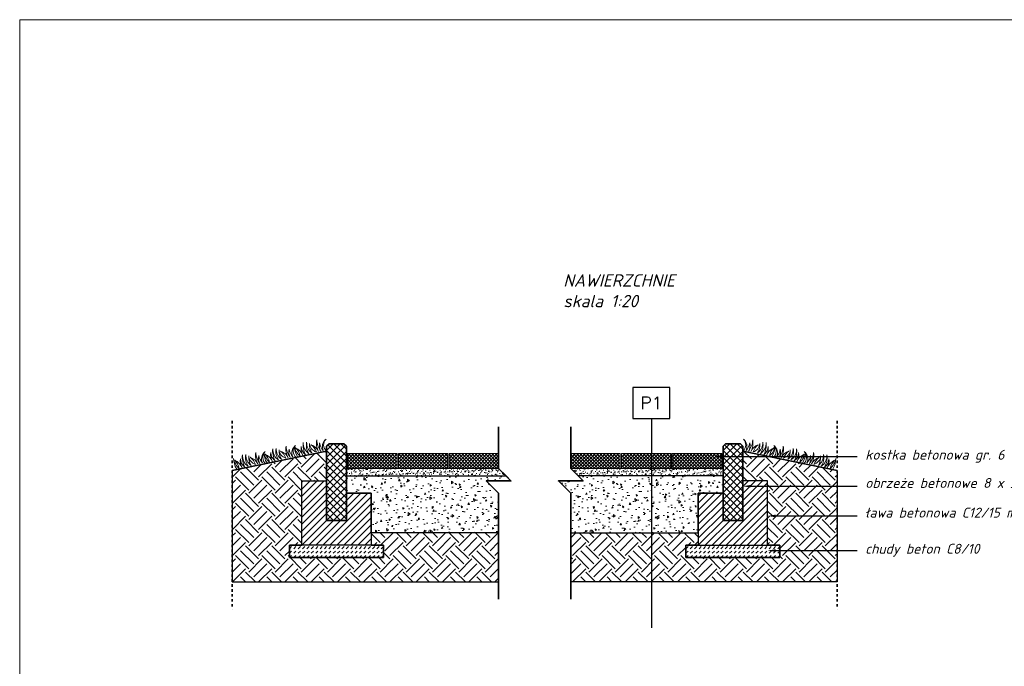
# Model space of a CAD drawing. Header units: millimetres. Extents: x 0 to 6535399, y 0 to 6021678.
# Tile 58 of 59: x 6534721 to 6535119, y 6021417 to 6021678. Entities that reach past the tile are written whole.
import ezdxf
from ezdxf import colors
from ezdxf.entities.mleader import LeaderData, LeaderLine
from ezdxf.math import Vec2, Vec3

# ---------------------------------------------------------------- set-up
doc = ezdxf.new("R2010")
doc.units = ezdxf.units.MM
doc.linetypes.add('0.5_0.5', pattern=[1, 0.5, -0.5])
for name, color, linetype, lineweight in [('Detale', 6, 'Continuous', 20), ('PZT', 7, 'Continuous', 5), ('Sciany', 7, 'Continuous', 35), ('Wypelnienia', 252, 'Continuous', 13)]:
    doc.layers.add(name, color=color, linetype=linetype, lineweight=lineweight)
doc.layers.add('opisy', color=7, linetype='Continuous')
doc.layers.add('Widokowa', color=4, linetype='Continuous')
doc.styles.add('R_G detal', font='isocpeui.ttf')
doc.styles.add('ROMANT', font='romant.shx')

# ---------------------------------------------------------------- blocks, each defined once
blk = doc.blocks.new('kostka brukowa')
at = {"lineweight": 13}
h = blk.add_hatch(dxfattribs=at)
h.set_pattern_fill('ANSI37', color=256, scale=0.2999999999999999, angle=-1.190779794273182e-11, style=0)
h.set_pattern_definition([(44.9999999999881, (1.035080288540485, 3.944234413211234e-05), (-0.6735192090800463, 0.6735192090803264), []), (134.9999999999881, (1.035080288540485, 3.944234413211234e-05), (-0.6735192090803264, -0.6735192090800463), [])])
h.paths.add_polyline_path([(-3.267814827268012e-05, 6.000037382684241), (19.99996732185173, 6.000039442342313), (19.99996732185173, 3.944234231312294e-05), (-3.267815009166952e-05, 3.738268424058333e-05)])
at = {"layer": 'Detale'}
blk.add_lwpolyline([(-3.267814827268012e-05, 6.000037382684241), (19.99996732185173, 6.000039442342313), (19.99996732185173, 3.944234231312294e-05), (-3.267815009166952e-05, 3.738268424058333e-05)], close=True, dxfattribs=at)

msp = doc.modelspace()

# ---------------------------------------------------------------- hatches: boundary and pattern name
at = {"layer": 'Wypelnienia'}
h = msp.add_hatch(dxfattribs=at)
h.set_pattern_fill('_USER', color=256, scale=2, angle=45, style=0, double=1, pattern_type=0)
h.set_pattern_definition([(45, (6534844.927945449, 6021475.632483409), (-1.414213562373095, 1.414213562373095), []), (135, (6534844.927945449, 6021475.632483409), (-1.414213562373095, -1.414213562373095), [])])
h.paths.add_polyline_path([(6534852.927945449, 6021505.632483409), (6534852.927945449, 6021475.632483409), (6534844.927945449, 6021475.632483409), (6534844.927945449, 6021505.632483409), (6534845.927945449, 6021506.632483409), (6534851.927945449, 6021506.632483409)])
h = msp.add_hatch(dxfattribs=at)
h.set_pattern_fill('_USER', color=256, scale=2, angle=45, style=0, double=1, pattern_type=0)
h.set_pattern_definition([(45, (6535005.082364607, 6021475.632483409), (-1.414213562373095, 1.414213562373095), []), (135, (6535005.082364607, 6021475.632483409), (-1.414213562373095, -1.414213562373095), [])])
h.paths.add_polyline_path([(6535005.082364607, 6021505.632483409), (6535005.082364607, 6021475.632483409), (6535013.082364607, 6021475.632483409), (6535013.082364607, 6021505.632483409), (6535012.082364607, 6021506.632483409), (6535006.082364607, 6021506.632483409)])
h = msp.add_hatch(dxfattribs=at)
h.set_pattern_fill('EARTH', color=256, scale=30, angle=45, style=0, double=1)
h.set_pattern_definition([(45, (6534806.87158867, 6021450.79363465), (8.326672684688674e-16, 10.60660171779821), [7.5, -7.5]), (45, (6534804.882850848, 6021452.782372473), (8.326672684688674e-16, 10.60660171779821), [7.5, -7.5]), (45, (6534802.894113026, 6021454.771110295), (8.326672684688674e-16, 10.60660171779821), [7.5, -7.5]), (135, (6534802.894113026, 6021456.09693551), (-10.60660171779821, 1.460637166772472e-15), [7.5, -7.5]), (135, (6534804.882850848, 6021458.085673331), (-10.60660171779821, 1.460637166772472e-15), [7.5, -7.5]), (135, (6534806.87158867, 6021460.074411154), (-10.60660171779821, 1.460637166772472e-15), [7.5, -7.5])])
h.paths.add_polyline_path([(6534914.427880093, 6021470.632483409), (6534862.927945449, 6021470.632483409), (6534862.927945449, 6021465.632483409), (6534867.927945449, 6021465.632483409), (6534867.927945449, 6021460.632483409), (6534829.927945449, 6021460.632483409), (6534829.927945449, 6021465.632483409), (6534834.927945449, 6021465.632483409), (6534834.927945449, 6021491.632483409), (6534844.927945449, 6021491.632483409), (6534844.927945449, 6021503.632483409), (6534806.87158867, 6021495.79363465), (6534806.87158867, 6021450.79363465), (6534914.427880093, 6021450.79363465)])
h = msp.add_hatch(dxfattribs=at)
h.set_pattern_fill('EARTH', color=256, scale=30, angle=45, style=0, double=1)
h.set_pattern_definition([(45, (6534923.08246264, 6021450.79363465), (8.326672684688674e-16, 10.60660171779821), [7.5, -7.5]), (45, (6534921.093724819, 6021452.782372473), (8.326672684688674e-16, 10.60660171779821), [7.5, -7.5]), (45, (6534919.104986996, 6021454.771110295), (8.326672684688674e-16, 10.60660171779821), [7.5, -7.5]), (135, (6534919.104986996, 6021456.09693551), (-10.60660171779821, 1.460637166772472e-15), [7.5, -7.5]), (135, (6534921.093724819, 6021458.085673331), (-10.60660171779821, 1.460637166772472e-15), [7.5, -7.5]), (135, (6534923.08246264, 6021460.074411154), (-10.60660171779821, 1.460637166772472e-15), [7.5, -7.5])])
h.paths.add_polyline_path([(6534943.582429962, 6021470.632566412), (6534995.082364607, 6021470.632483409), (6534995.082364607, 6021465.632483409), (6534990.082364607, 6021465.632483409), (6534990.082364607, 6021460.632483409), (6535028.082364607, 6021460.632483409), (6535028.082364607, 6021465.632483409), (6535023.082364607, 6021465.632483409), (6535023.082364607, 6021491.632483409), (6535013.082364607, 6021491.632483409), (6535013.082364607, 6021503.632483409), (6535051.138721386, 6021495.79363465), (6535051.138721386, 6021450.79363465), (6534943.582429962, 6021450.793717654)])
h = msp.add_hatch(dxfattribs=at)
h.set_pattern_fill('AR-SAND', color=256, angle=45, style=0, double=1)
h.set_pattern_definition([(82.50000000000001, (6534852.927945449, 6021491.632483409), (-1.407013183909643, 1.31792712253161), [0, -1.519999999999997, 0, -1.699999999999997, 0, -1.624999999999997]), (52.5, (6534852.927945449, 6021491.632483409), (-0.7441375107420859, 3.246979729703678), [0, -0.82, 0, -1.37, 0, -0.525]), (12.5, (6534852.058204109, 6021490.762742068), (2.198029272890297, 2.206032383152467), [0, -0.5, 0, -1.8, 0, -2.35]), (2.499999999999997, (6534852.058204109, 6021490.762742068), (1.505042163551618, 2.746262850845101), [0, -0.25, 0, -1.18, 0, -1.35])])
h.paths.add_polyline_path([(6534852.927945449, 6021493.632483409), (6534917.427880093, 6021493.632483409), (6534914.427880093, 6021496.632483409), (6534852.927945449, 6021496.632483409)])
h = msp.add_hatch(dxfattribs=at)
h.set_pattern_fill('AR-SAND', color=256, angle=45, style=0, double=1)
h.set_pattern_definition([(82.50000000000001, (6534923.08246264, 6021491.632483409), (-1.407013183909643, 1.31792712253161), [0, -1.519999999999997, 0, -1.699999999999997, 0, -1.624999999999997]), (52.5, (6534923.08246264, 6021491.632483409), (-0.7441375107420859, 3.246979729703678), [0, -0.82, 0, -1.37, 0, -0.525]), (12.5, (6534922.2127213, 6021490.762742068), (2.198029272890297, 2.206032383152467), [0, -0.5, 0, -1.8, 0, -2.35]), (2.499999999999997, (6534922.2127213, 6021490.762742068), (1.505042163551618, 2.746262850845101), [0, -0.25, 0, -1.18, 0, -1.35])])
h.paths.add_polyline_path([(6535005.082367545, 6021493.632483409), (6534946.582431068, 6021493.632565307), (6534943.582429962, 6021496.632566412), (6535005.082364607, 6021496.632483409)])
h = msp.add_hatch(dxfattribs=at)
h.set_pattern_fill('AR-CONC', color=256, angle=45, style=0, double=1)
h.set_pattern_definition([(94.99999999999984, (6534852.927945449, 6021470.632483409), (5.515519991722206, 4.628070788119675), [0.7499999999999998, -8.249999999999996]), (40.00000000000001, (6534852.927945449, 6021470.632483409), (-6.299921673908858, 4.337681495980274), [0.6, -6.6]), (145.4514, (6534853.38757207, 6021471.018155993), (-0.7843946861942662, 8.965752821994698), [0.6374019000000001, -7.01142112]), (91.18419999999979, (6534851.513731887, 6021472.046696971), (8.71693000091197, 6.37613765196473), [1.125, -12.375]), (141.6356, (6534852.240143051, 6021472.578041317), (-0.2789901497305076, 13.49711689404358), [0.95610288, -10.51713]), (36.1842, (6534851.513731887, 6021472.046696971), (-0.2790006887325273, 13.49711667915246), [0.9, -9.9]), (66, (6534852.574392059, 6021472.400250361), (7.067715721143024, 1.3738247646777), [0.7499999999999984, -8.249999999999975]), (11.00000000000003, (6534852.574392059, 6021472.400250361), (-3.40708593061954, 6.848084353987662), [0.6, -6.6]), (116.4514, (6534853.163368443, 6021472.514735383), (3.660636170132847, 8.2219061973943), [0.6374019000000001, -7.01142112]), (82.50000000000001, (6534852.927945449, 6021470.632483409), (-2.267931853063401, 2.439898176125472), [0, -6.519999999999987, 0, -6.699999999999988, 0, -6.624999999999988]), (52.5, (6534852.927945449, 6021470.632483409), (-0.9287294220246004, 4.649094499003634), [0, -3.82, 0, -6.37, 0, -2.525]), (12.5, (6534851.351097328, 6021469.055635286), (3.934181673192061, 3.615207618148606), [0, -2.5, 0, -7.8, 0, -10.35]), (2.499999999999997, (6534850.643990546, 6021468.348528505), (3.415899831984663, 4.831598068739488), [0, -3.25, 0, -5.18, 0, -7.35])])
h.paths.add_polyline_path([(6534914.427880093, 6021470.632483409), (6534862.927945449, 6021470.632483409), (6534862.927945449, 6021486.632483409), (6534852.927945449, 6021486.632483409), (6534852.927945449, 6021493.632483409), (6534917.427880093, 6021493.632483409), (6534919.427880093, 6021491.632483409), (6534909.427880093, 6021491.632483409), (6534914.427880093, 6021486.632483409)])
h = msp.add_hatch(dxfattribs=at)
h.set_pattern_fill('AR-CONC', color=256, angle=45, style=0, double=1)
h.set_pattern_definition([(94.99999999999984, (6534918.08246264, 6021470.632483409), (5.515519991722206, 4.628070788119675), [0.7499999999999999, -8.249999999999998]), (40.00000000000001, (6534918.08246264, 6021470.632483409), (-6.299921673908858, 4.337681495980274), [0.6, -6.6]), (145.4514, (6534918.542089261, 6021471.018155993), (-0.7843946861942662, 8.965752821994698), [0.6374019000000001, -7.01142112]), (91.18419999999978, (6534916.668249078, 6021472.046696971), (8.71693000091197, 6.37613765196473), [1.125, -12.375]), (141.6356, (6534917.394660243, 6021472.578041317), (-0.2789901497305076, 13.49711689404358), [0.95610288, -10.51713]), (36.1842, (6534916.668249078, 6021472.046696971), (-0.2790006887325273, 13.49711667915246), [0.9, -9.9]), (66, (6534917.72890925, 6021472.400250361), (7.067715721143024, 1.3738247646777), [0.7499999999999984, -8.249999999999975]), (11.00000000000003, (6534917.72890925, 6021472.400250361), (-3.40708593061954, 6.848084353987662), [0.6, -6.6]), (116.4514, (6534918.317885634, 6021472.514735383), (3.660636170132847, 8.2219061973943), [0.6374019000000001, -7.01142112]), (82.50000000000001, (6534918.08246264, 6021470.632483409), (-2.267931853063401, 2.439898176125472), [0, -6.519999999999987, 0, -6.699999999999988, 0, -6.624999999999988]), (52.5, (6534918.08246264, 6021470.632483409), (-0.9287294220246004, 4.649094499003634), [0, -3.82, 0, -6.37, 0, -2.525]), (12.5, (6534916.505614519, 6021469.055635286), (3.934181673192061, 3.615207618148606), [0, -2.5, 0, -7.8, 0, -10.35]), (2.499999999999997, (6534915.798507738, 6021468.348528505), (3.415899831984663, 4.831598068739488), [0, -3.25, 0, -5.18, 0, -7.35])])
h.paths.add_polyline_path([(6534943.582429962, 6021470.632566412), (6534995.082364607, 6021470.632483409), (6534995.082364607, 6021486.632483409), (6535005.082364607, 6021486.632483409), (6535005.082364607, 6021493.632483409), (6534946.582431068, 6021493.632565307), (6534948.582429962, 6021491.632566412), (6534938.582429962, 6021491.632566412), (6534943.582429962, 6021486.632566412)])
h = msp.add_hatch(dxfattribs=at)
h.set_pattern_fill('_USER', color=256, scale=2, angle=45, style=0, pattern_type=0)
h.set_pattern_definition([(45, (6534834.927945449, 6021465.632483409), (-1.414213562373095, 1.414213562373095), [])])
h.paths.add_polyline_path([(6534844.927945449, 6021491.632483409), (6534844.927945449, 6021475.632483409), (6534852.927945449, 6021475.632483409), (6534852.927945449, 6021486.632483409), (6534862.927945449, 6021486.632483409), (6534862.927945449, 6021465.632483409), (6534834.927945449, 6021465.632483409), (6534834.927945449, 6021491.632483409)])
h = msp.add_hatch(dxfattribs=at)
h.set_pattern_fill('_USER', color=256, scale=2, angle=45, style=0, pattern_type=0)
h.set_pattern_definition([(45, (6534995.082364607, 6021465.632483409), (-1.414213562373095, 1.414213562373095), [])])
h.paths.add_polyline_path([(6535013.082364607, 6021491.632483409), (6535013.082364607, 6021475.632483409), (6535005.082364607, 6021475.632483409), (6535005.082364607, 6021486.632483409), (6534995.082364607, 6021486.632483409), (6534995.082364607, 6021465.632483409), (6535023.082364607, 6021465.632483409), (6535023.082364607, 6021491.632483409)])
h = msp.add_hatch(dxfattribs=at)
h.set_pattern_fill('DASH', color=256, scale=10, angle=45, style=0)
h.set_pattern_definition([(45, (6534829.927945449, 6021460.632483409), (1.387778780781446e-16, 1.767766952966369), [1.25, -1.25])])
h.paths.add_polyline_path([(6534867.927945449, 6021465.632483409), (6534829.927945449, 6021465.632483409), (6534829.927945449, 6021460.632483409), (6534867.927945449, 6021460.632483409)])
h = msp.add_hatch(dxfattribs=at)
h.set_pattern_fill('DASH', color=256, scale=10, angle=45, style=0)
h.set_pattern_definition([(45, (6534990.082364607, 6021460.632483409), (1.387778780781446e-16, 1.767766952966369), [1.25, -1.25])])
h.paths.add_polyline_path([(6534990.082364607, 6021465.632483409), (6535028.082364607, 6021465.632483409), (6535028.082364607, 6021460.632483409), (6534990.082364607, 6021460.632483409)])

# ---------------------------------------------------------------- linework, layer by layer
at = {"elevation": -0.6633136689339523}
msp.add_lwpolyline([(6534968.642919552, 6021516.88252616), (6534983.642919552, 6021516.88252616), (6534983.642919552, 6021529.38252616), (6534968.642919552, 6021529.38252616)], close=True, dxfattribs=at)
msp.add_lwpolyline([(6534976.142919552, 6021516.88252616), (6534976.142919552, 6021432.280666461)], dxfattribs=at)
at = {"layer": 'Defpoints', "elevation": -0.6633136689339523}
for points in [[(6534914.427880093, 6021470.632483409), (6534862.927945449, 6021470.632483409), (6534862.927945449, 6021465.632483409), (6534867.927945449, 6021465.632483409), (6534867.927945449, 6021460.632483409), (6534829.927945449, 6021460.632483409), (6534829.927945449, 6021465.632483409), (6534834.927945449, 6021465.632483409), (6534834.927945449, 6021491.632483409), (6534844.927945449, 6021491.632483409), (6534844.927945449, 6021503.632483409), (6534806.87158867, 6021495.79363465), (6534806.87158867, 6021450.79363465), (6534914.427880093, 6021450.79363465), (6534914.427880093, 6021470.632483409)], [(6534943.582429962, 6021470.632566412), (6534995.082364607, 6021470.632483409), (6534995.082364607, 6021465.632483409), (6534990.082364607, 6021465.632483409), (6534990.082364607, 6021460.632483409), (6535028.082364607, 6021460.632483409), (6535028.082364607, 6021465.632483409), (6535023.082364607, 6021465.632483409), (6535023.082364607, 6021491.632483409), (6535013.082364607, 6021491.632483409), (6535013.082364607, 6021503.632483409), (6535051.138721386, 6021495.79363465), (6535051.138721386, 6021450.79363465), (6534943.582429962, 6021450.793717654), (6534943.582429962, 6021470.632566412)]]:
    msp.add_lwpolyline(points, close=True, dxfattribs=at)
at = {"layer": 'Detale', "elevation": -0.6633136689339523}
for points in [[(6534844.927945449, 6021503.632483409, -0.439483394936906), (6534844.722977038, 6021508.496650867, 0.3593321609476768), (6534843.622982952, 6021503.933106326, -0.170474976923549), (6534842.130367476, 6021506.965122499, 0.176292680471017), (6534842.592512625, 6021503.618407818, -0.1555526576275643), (6534840.939248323, 6021508.180845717, 0.1763414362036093), (6534841.725267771, 6021503.536801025, 0.1985784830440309), (6534838.683165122, 6021506.216407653, -0.1245911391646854), (6534840.809015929, 6021503.348071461, -0.3243526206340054), (6534838.067081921, 6021506.772132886, 0.1603607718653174), (6534838.9908987, 6021502.91811897, -0.2446341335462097), (6534836.883753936, 6021507.289016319, 0.1931788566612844), (6534837.790754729, 6021502.615257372, -0.2618976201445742), (6534835.514947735, 6021507.174035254, 0.1517676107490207), (6534836.462789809, 6021502.21186002, -0.2252791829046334), (6534834.692937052, 6021505.576227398, 0.1689509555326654), (6534835.372663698, 6021502.005869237, 0.1761533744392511), (6534832.399519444, 6021504.992517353, -0.1607834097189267), (6534834.20081045, 6021501.745937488, -0.1980347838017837), (6534831.971063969, 6021505.720545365, 0.1558036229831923), (6534833.196587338, 6021501.483433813, -2.51721746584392)], [(6535013.082364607, 6021503.632483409, 0.439483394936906), (6535013.287333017, 6021508.496650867, -0.3593321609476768), (6535014.387327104, 6021503.933106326, 0.170474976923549), (6535015.879942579, 6021506.965122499, -0.176292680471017), (6535015.41779743, 6021503.618407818, 0.1555526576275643), (6535017.071061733, 6021508.180845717, -0.1763414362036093), (6535016.285042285, 6021503.536801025, -0.1985784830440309), (6535019.327144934, 6021506.216407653, 0.1245911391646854), (6535017.201294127, 6021503.348071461, 0.3243526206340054), (6535019.943228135, 6021506.772132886, -0.1603607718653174), (6535019.019411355, 6021502.91811897, 0.2446341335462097), (6535021.12655612, 6021507.289016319, -0.1931788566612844), (6535020.219555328, 6021502.615257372, 0.2618976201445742), (6535022.495362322, 6021507.174035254, -0.1517676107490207), (6535021.547520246, 6021502.21186002, 0.2252791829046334), (6535023.317373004, 6021505.576227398, -0.1689509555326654), (6535022.637646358, 6021502.005869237, -0.1761533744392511), (6535025.610790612, 6021504.992517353, 0.1607834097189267), (6535023.809499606, 6021501.745937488, 0.1980347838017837), (6535026.039246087, 6021505.720545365, -0.1558036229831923), (6535024.813722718, 6021501.483433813, 2.51721746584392)], [(6534832.619858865, 6021501.097263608, -0.439483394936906), (6534832.414890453, 6021505.961431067, 0.3593321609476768), (6534831.314896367, 6021501.397886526, -0.170474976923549), (6534829.822280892, 6021504.429902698, 0.176292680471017), (6534830.284426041, 6021501.083188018, -0.1555526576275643), (6534828.631161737, 6021505.645625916, 0.1763414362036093), (6534829.417181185, 6021501.001581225, 0.1985784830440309), (6534826.375078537, 6021503.681187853, -0.1245911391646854), (6534828.500929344, 6021500.812851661, -0.3243526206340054), (6534825.758995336, 6021504.236913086, 0.1603607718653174), (6534826.682812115, 6021500.38289917, -0.2446341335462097), (6534824.575667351, 6021504.753796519, 0.1931788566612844), (6534825.482668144, 6021500.080037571, -0.2618976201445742), (6534823.20686115, 6021504.638815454, 0.1517676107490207), (6534824.154703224, 6021499.676640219, -0.2252791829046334), (6534822.384850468, 6021503.041007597, 0.1689509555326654), (6534823.064577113, 6021499.470649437, 0.1761533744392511), (6534820.091432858, 6021502.457297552, -0.1607834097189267), (6534821.892723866, 6021499.210717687, -0.1980347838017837), (6534819.662977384, 6021503.185325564, 0.1558036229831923), (6534820.888500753, 6021498.948214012, -2.51721746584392)], [(6535025.390451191, 6021501.097263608, 0.439483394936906), (6535025.595419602, 6021505.961431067, -0.3593321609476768), (6535026.695413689, 6021501.397886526, 0.170474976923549), (6535028.188029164, 6021504.429902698, -0.176292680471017), (6535027.725884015, 6021501.083188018, 0.1555526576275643), (6535029.379148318, 6021505.645625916, -0.1763414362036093), (6535028.59312887, 6021501.001581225, -0.1985784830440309), (6535031.635231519, 6021503.681187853, 0.1245911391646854), (6535029.509380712, 6021500.812851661, 0.3243526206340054), (6535032.25131472, 6021504.236913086, -0.1603607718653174), (6535031.327497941, 6021500.38289917, 0.2446341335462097), (6535033.434642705, 6021504.753796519, -0.1931788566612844), (6535032.527641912, 6021500.080037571, 0.2618976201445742), (6535034.803448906, 6021504.638815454, -0.1517676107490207), (6535033.855606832, 6021499.676640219, 0.2252791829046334), (6535035.625459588, 6021503.041007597, -0.1689509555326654), (6535034.945732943, 6021499.470649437, -0.1761533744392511), (6535037.918877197, 6021502.457297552, 0.1607834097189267), (6535036.11758619, 6021499.210717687, 0.1980347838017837), (6535038.347332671, 6021503.185325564, -0.1558036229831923), (6535037.121809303, 6021498.948214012, 2.51721746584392)], [(6534820.365453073, 6021498.573100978, -0.439483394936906), (6534820.160484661, 6021503.437268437, 0.3593321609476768), (6534819.060490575, 6021498.873723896, -0.170474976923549), (6534817.5678751, 6021501.905740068, 0.176292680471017), (6534818.030020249, 6021498.559025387, -0.1555526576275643), (6534816.376755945, 6021503.121463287, 0.1763414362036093), (6534817.162775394, 6021498.477418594, 0.1985784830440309), (6534814.120672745, 6021501.157025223, -0.1245911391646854), (6534816.246523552, 6021498.28868903, -0.3243526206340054), (6534813.504589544, 6021501.712750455, 0.1603607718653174), (6534814.428406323, 6021497.85873654, -0.2446341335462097), (6534812.321261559, 6021502.229633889, 0.1931788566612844), (6534813.228262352, 6021497.555874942, -0.2618976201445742), (6534810.952455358, 6021502.114652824, 0.1517676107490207), (6534811.900297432, 6021497.152477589, -0.2252791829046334), (6534810.130444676, 6021500.516844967, 0.1689509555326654), (6534810.810171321, 6021496.946486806, 0.1761533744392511), (6534807.837027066, 6021499.933134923, -0.1607834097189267), (6534809.638318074, 6021496.686555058, -0.1980347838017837), (6534807.408571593, 6021500.661162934, 0.1558036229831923), (6534808.634094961, 6021496.424051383, -2.51721746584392)], [(6535037.644856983, 6021498.573100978, 0.439483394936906), (6535037.849825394, 6021503.437268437, -0.3593321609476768), (6535038.949819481, 6021498.873723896, 0.170474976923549), (6535040.442434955, 6021501.905740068, -0.176292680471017), (6535039.980289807, 6021498.559025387, 0.1555526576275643), (6535041.63355411, 6021503.121463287, -0.1763414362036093), (6535040.847534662, 6021498.477418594, -0.1985784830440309), (6535043.889637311, 6021501.157025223, 0.1245911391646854), (6535041.763786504, 6021498.28868903, 0.3243526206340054), (6535044.505720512, 6021501.712750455, -0.1603607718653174), (6535043.581903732, 6021497.85873654, 0.2446341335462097), (6535045.689048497, 6021502.229633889, -0.1931788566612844), (6535044.782047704, 6021497.555874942, 0.2618976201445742), (6535047.057854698, 6021502.114652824, -0.1517676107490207), (6535046.110012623, 6021497.152477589, 0.2252791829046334), (6535047.87986538, 6021500.516844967, -0.1689509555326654), (6535047.200138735, 6021496.946486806, -0.1761533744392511), (6535050.173282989, 6021499.933134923, 0.1607834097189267), (6535048.371991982, 6021496.686555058, 0.1980347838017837), (6535050.601738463, 6021500.661162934, -0.1558036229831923), (6535049.376215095, 6021496.424051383, 2.51721746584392)]]:
    msp.add_lwpolyline(points, format="xyb", dxfattribs=at)
for points in [[(6534852.927945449, 6021493.632483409), (6534917.427880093, 6021493.632483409), (6534914.427880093, 6021496.632483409), (6534852.927945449, 6021496.632483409)], [(6535005.082367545, 6021493.632483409), (6534946.582431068, 6021493.632565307), (6534943.582429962, 6021496.632566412), (6535005.082364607, 6021496.632483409)]]:
    msp.add_lwpolyline(points, close=True, dxfattribs=at)
at = {"layer": 'PZT', "elevation": -0.6633136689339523}
msp.add_lwpolyline([(6534720.979416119, 6021677.985787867), (6535399.175074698, 6021677.985787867), (6535399.175074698, 6021155.405076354), (6534720.979416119, 6021155.405076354)], close=True, dxfattribs=at)
at = {"layer": 'Sciany', "linetype": '0.5_0.5', "ltscale": 2}
for p, q in [((6534806.87158867, 6021515.846509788, -0.6633136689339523), (6534806.87158867, 6021439.724397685, -0.6633136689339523)), ((6535051.138721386, 6021515.846509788, -0.6633136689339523), (6535051.138721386, 6021439.724397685, -0.6633136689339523))]:
    msp.add_line(p, q, dxfattribs=at)
at = {"layer": 'Sciany'}
for p, q in [((6534844.927945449, 6021503.632483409, -0.6633136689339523), (6534806.87158867, 6021495.79363465, -0.6633136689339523)), ((6535013.082364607, 6021503.632483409, -0.6633136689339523), (6535051.138721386, 6021495.79363465, -0.6633136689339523))]:
    msp.add_line(p, q, dxfattribs=at)
at = {"layer": 'Sciany', "elevation": -0.6633136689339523}
for points in [[(6534914.427880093, 6021443.798509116), (6534914.427880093, 6021486.632483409), (6534909.427880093, 6021491.632483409), (6534919.427880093, 6021491.632483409), (6534914.427880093, 6021496.632483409), (6534914.427880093, 6021513.397899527)], [(6534943.582429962, 6021443.79859212), (6534943.582429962, 6021486.632566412), (6534938.582429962, 6021491.632566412), (6534948.582429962, 6021491.632566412), (6534943.582429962, 6021496.632566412), (6534943.582429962, 6021513.397982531)], [(6534852.927945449, 6021505.632483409), (6534852.927945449, 6021475.632483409), (6534844.927945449, 6021475.632483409), (6534844.927945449, 6021505.632483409), (6534845.927945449, 6021506.632483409), (6534851.927945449, 6021506.632483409), (6534852.927945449, 6021505.632483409)], [(6535005.082364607, 6021505.632483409), (6535005.082364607, 6021475.632483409), (6535013.082364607, 6021475.632483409), (6535013.082364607, 6021505.632483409), (6535012.082364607, 6021506.632483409), (6535006.082364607, 6021506.632483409), (6535005.082364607, 6021505.632483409)]]:
    msp.add_lwpolyline(points, dxfattribs=at)
at = {"layer": 'Widokowa', "elevation": -0.6633136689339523}
for points in [[(6534914.427880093, 6021470.632483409), (6534862.927945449, 6021470.632483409), (6534862.927945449, 6021486.632483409), (6534852.927945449, 6021486.632483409), (6534852.927945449, 6021493.632483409), (6534917.427880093, 6021493.632483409), (6534919.427880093, 6021491.632483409), (6534909.427880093, 6021491.632483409), (6534914.427880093, 6021486.632483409), (6534914.427880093, 6021470.632483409)], [(6534943.582429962, 6021470.632566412), (6534995.082364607, 6021470.632483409), (6534995.082364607, 6021486.632483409), (6535005.082364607, 6021486.632483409), (6535005.082364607, 6021493.632483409), (6534946.582431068, 6021493.632565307), (6534948.582429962, 6021491.632566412), (6534938.582429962, 6021491.632566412), (6534943.582429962, 6021486.632566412), (6534943.582429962, 6021470.632566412)], [(6534844.927945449, 6021491.632483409), (6534844.927945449, 6021475.632483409), (6534852.927945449, 6021475.632483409), (6534852.927945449, 6021486.632483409), (6534862.927945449, 6021486.632483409), (6534862.927945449, 6021465.632483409), (6534834.927945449, 6021465.632483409), (6534834.927945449, 6021491.632483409), (6534844.927945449, 6021491.632483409)], [(6535013.082364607, 6021491.632483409), (6535013.082364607, 6021475.632483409), (6535005.082364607, 6021475.632483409), (6535005.082364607, 6021486.632483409), (6534995.082364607, 6021486.632483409), (6534995.082364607, 6021465.632483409), (6535023.082364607, 6021465.632483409), (6535023.082364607, 6021491.632483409), (6535013.082364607, 6021491.632483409)], [(6534867.927945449, 6021465.632483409), (6534829.927945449, 6021465.632483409), (6534829.927945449, 6021460.632483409), (6534867.927945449, 6021460.632483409)], [(6534990.082364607, 6021465.632483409), (6535028.082364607, 6021465.632483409), (6535028.082364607, 6021460.632483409), (6534990.082364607, 6021460.632483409)]]:
    msp.add_lwpolyline(points, close=True, dxfattribs=at)

# ---------------------------------------------------------------- block references
for p in [(6534853.427978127, 6021496.632485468, -0.6633136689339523), (6534873.927945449, 6021496.632485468, -0.6633136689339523), (6534894.427912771, 6021496.63252697, -0.6633136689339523)]:
    msp.add_blockref('kostka brukowa', p)
at = {"xscale": -1}
for p in [(6534963.582397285, 6021496.63252697, -0.6633136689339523), (6534984.082364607, 6021496.632485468, -0.6633136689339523), (6535004.582331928, 6021496.632485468, -0.6633136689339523)]:
    msp.add_blockref('kostka brukowa', p, dxfattribs=at)

# ---------------------------------------------------------------- texts
at = {"insert": (6534976.142919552, 6021523.13252616, -0.6633136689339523), "char_height": 5, "width": 15.00000000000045, "attachment_point": 5, "style": 'ROMANT'}
msp.add_mtext('P1', dxfattribs=at)
at = {"layer": 'PZT', "insert": (6534940.555648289, 6021575.119722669, -0.6633136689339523), "char_height": 5, "width": 164.5937583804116, "attachment_point": 1, "style": 'R_G detal'}
msp.add_mtext('NAWIERZCHNIE\\Pskala 1:20', dxfattribs=at)

# ---------------------------------------------------------------- leaders
at = {"layer": 'opisy'}
ml = msp.add_multileader_mtext('Standard', dxfattribs=at)
ml.set_content('\\pxsm1;kostka betonowa gr. 6 cm', color=256, style='R_G detal')
ml.set_leader_properties()
ml.build(insert=Vec2(0, 0))
ml.multileader.update_dxf_attribs({"text_left_attachment_type": 3, "text_right_attachment_type": 3, "dogleg_length": 5, "arrow_head_size": 3.2})
ctx = ml.context
ctx.base_point, ctx.arrow_head_size, ctx.landing_gap_size, ctx.plane_origin = Vec3(6535059.324999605, 6021501.463038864, -0.6633136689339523), 3.2, 3.2, Vec3(6535050.979112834, 6021487.316700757, -0.6633136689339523)
ctx.left_attachment, ctx.right_attachment = 3, 3
notes = []
notes.append((ctx, [(1, (1, 1, 0), (6535054.324999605, 6021501.463038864, -0.6633136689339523), (1, 0), 5, [(0, [(6535001.797881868, 6021501.463038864, -0.6633136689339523)], 0, [])])]))
ctx.mtext.insert, ctx.mtext.width, ctx.mtext.flow_direction = Vec3(6535062.524999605, 6021504.196372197, -0.6633136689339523), 135.5457093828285, 5
ml = msp.add_multileader_mtext('Standard', dxfattribs=at)
ml.set_content('\\pxsm1;obrzeże betonowe 8 x 30 x 100 cm', color=256, style='R_G detal')
ml.set_leader_properties()
ml.build(insert=Vec2(0, 0))
ml.multileader.update_dxf_attribs({"text_left_attachment_type": 3, "text_right_attachment_type": 3, "dogleg_length": 5, "arrow_head_size": 3.2})
ctx = ml.context
ctx.base_point, ctx.arrow_head_size, ctx.landing_gap_size, ctx.plane_origin = Vec3(6535059.324999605, 6021489.463038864, -0.6633136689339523), 3.2, 3.2, Vec3(6535050.979112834, 6021475.316700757, -0.6633136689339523)
ctx.left_attachment, ctx.right_attachment = 3, 3
notes.append((ctx, [(1, (1, 1, 0), (6535054.324999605, 6021489.463038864, -0.6633136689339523), (1, 0), 5, [(0, [(6535013.082364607, 6021489.463038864, -0.6633136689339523)], 0, [])])]))
ctx.mtext.insert, ctx.mtext.width, ctx.mtext.flow_direction = Vec3(6535062.524999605, 6021492.794857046, -0.6633136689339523), 135.5457093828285, 5
ml = msp.add_multileader_mtext('Standard', dxfattribs=at)
ml.set_content('\\pxsm1;ława betonowa C12/15 min. 10 cm', color=256, style='R_G detal')
ml.set_leader_properties()
ml.build(insert=Vec2(0, 0))
ml.multileader.update_dxf_attribs({"text_left_attachment_type": 3, "text_right_attachment_type": 3, "dogleg_length": 5, "arrow_head_size": 3.2})
ctx = ml.context
ctx.base_point, ctx.arrow_head_size, ctx.landing_gap_size, ctx.plane_origin = Vec3(6535059.324999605, 6021477.463038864, -0.6633136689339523), 3.2, 3.2, Vec3(6535050.979112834, 6021463.316700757, -0.6633136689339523)
ctx.left_attachment, ctx.right_attachment = 3, 3
notes.append((ctx, [(1, (1, 1, 0), (6535054.324999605, 6021477.463038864, -0.6633136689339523), (1, 0), 5, [(0, [(6535023.082364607, 6021477.463038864, -0.6633136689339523)], 0, [])])]))
ctx.mtext.insert, ctx.mtext.width, ctx.mtext.flow_direction = Vec3(6535062.524999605, 6021480.794857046, -0.6633136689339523), 135.5457093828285, 5
ml = msp.add_multileader_mtext('Standard', dxfattribs=at)
ml.set_content('\\pxsm1;chudy beton C8/10', color=256, style='R_G detal')
ml.set_leader_properties()
ml.build(insert=Vec2(0, 0))
ml.multileader.update_dxf_attribs({"text_left_attachment_type": 3, "text_right_attachment_type": 3, "dogleg_length": 5, "arrow_head_size": 3.2})
ctx = ml.context
ctx.base_point, ctx.arrow_head_size, ctx.landing_gap_size, ctx.plane_origin = Vec3(6535059.324999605, 6021463.463038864, -0.6633136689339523), 3.2, 3.2, Vec3(6535050.979112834, 6021449.316700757, -0.6633136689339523)
ctx.left_attachment, ctx.right_attachment = 3, 3
notes.append((ctx, [(1, (1, 1, 0), (6535054.324999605, 6021463.463038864, -0.6633136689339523), (1, 0), 5, [(0, [(6535023.082364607, 6021463.463038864, -0.6633136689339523)], 0, [])])]))
ctx.mtext.insert, ctx.mtext.width, ctx.mtext.flow_direction = Vec3(6535062.524999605, 6021466.196372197, -0.6633136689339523), 49.39558376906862, 5
for ctx, leaders in notes:
    for number, flags, end, landing, length, lines in leaders:
        leader = LeaderData()
        leader.index, (leader.has_last_leader_line, leader.has_dogleg_vector, leader.attachment_direction) = number, flags
        leader.last_leader_point, leader.dogleg_vector, leader.dogleg_length = Vec3(end), Vec3(landing), length
        for number, points, colour, breaks in lines:
            line = LeaderLine()
            line.index, line.vertices, line.color, line.breaks = number, Vec3.list(points), colors.encode_raw_color(colour), breaks
            leader.lines.append(line)
        ctx.leaders.append(leader)

doc.saveas('drawing.dxf')
